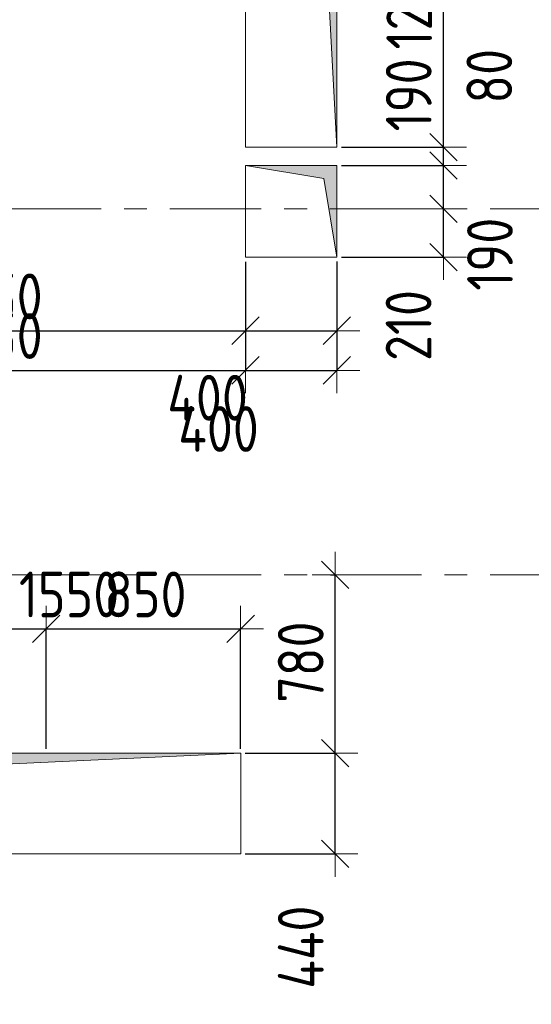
# Model space of a CAD drawing. Header units: metres. Extents: x -38 to 97, y -15 to 21.
# Tile 87 of 139: x 56.21 to 58.45, y 5.52 to 9.83. Entities that reach past the tile are written whole.
import ezdxf

# ---------------------------------------------------------------- set-up
doc = ezdxf.new("R2010")
doc.units = ezdxf.units.M
doc.header["$PDMODE"] = 65
doc.linetypes.add('______11', pattern=[0.5, 0.4, -0.05, 0, -0.05])
doc.linetypes.add('______5', pattern=[1.1, 0.8, -0.1, 0.1, -0.1])
for name, color, linetype, lineweight in [('XR$2$Осевая линия (1)', 7, '______5', 13), ('XR$3$Перекрытие (1)', 7, 'Continuous', 35), ('XR$4$Размерная линия (1)', 7, 'Continuous', 13), ('XR$5$Размерная линия (1)', 7, 'Continuous', 13)]:
    doc.layers.add(name, color=color, linetype=linetype, lineweight=lineweight)
doc.layers.add('XR$3$Макрос проема_ отверстия', color=7, linetype='Continuous', lineweight=13, true_color=0x2d2d2d)
doc.styles.add('ISOCPEUR', font='txt')
doc.dimstyles.new('DIMSTYLE_3', dxfattribs={"dimtxt": 0.2, "dimasz": 0.2, "dimexe": 0, "dimexo": 0, "dimgap": 0.1, "dimtad": 2, "dimdec": 0, "dimlfac": 1000, "dimrnd": 5, "dimzin": 12, "dimdsep": 46, "dimtxsty": 'ISOCPEUR', "dimblk1": 'ALL_ML_STRICH', "dimblk2": 'ALL_ML_STRICH', "dimsah": 1, "dimcen": 0, "dimclrd": 7, "dimclre": 256, "dimclrt": 7, "dimadec": 0, "dimazin": 0, "dimtfac": 1, "dimtdec": 0, "dimtix": 1, "dimtmove": 2, "dimatfit": 3, "dimfxl": 0, "dimtzin": 0, "dimlwd": 0, "dimlwe": -3, "dimarcsym": 0})
doc.dimstyles.new('DIMSTYLE_6', dxfattribs={"dimtxt": 0.2, "dimasz": 0.2, "dimexe": 0, "dimexo": 0, "dimgap": 0.1, "dimtad": 2, "dimdec": 0, "dimlfac": 1000, "dimrnd": 5, "dimzin": 12, "dimdsep": 46, "dimtxsty": 'ISOCPEUR', "dimblk1": 'ALL_ML_STRICH', "dimblk2": 'ALL_ML_STRICH', "dimsah": 1, "dimcen": 0, "dimclrd": 7, "dimclre": 256, "dimclrt": 7, "dimadec": 0, "dimazin": 0, "dimtfac": 1, "dimtdec": 0, "dimtix": 1, "dimtmove": 2, "dimatfit": 3, "dimfxl": 0, "dimtvp": 1.2, "dimtzin": 0, "dimlwd": 0, "dimlwe": -3, "dimarcsym": 0})
doc.dimstyles.new('DIMSTYLE_7', dxfattribs={"dimtxt": 0.2, "dimasz": 0.2, "dimexe": 0, "dimexo": 0, "dimgap": 0.1, "dimtad": 0, "dimdec": 0, "dimlfac": 1000, "dimrnd": 5, "dimzin": 12, "dimdsep": 46, "dimtxsty": 'ISOCPEUR', "dimblk1": 'ALL_ML_STRICH', "dimblk2": 'ALL_ML_STRICH', "dimsah": 1, "dimcen": 0, "dimclrd": 7, "dimclre": 256, "dimclrt": 7, "dimadec": 0, "dimazin": 0, "dimtfac": 1, "dimtdec": 0, "dimtix": 1, "dimtmove": 2, "dimatfit": 3, "dimfxl": 0, "dimtvp": 1.2, "dimtzin": 0, "dimlwd": 0, "dimlwe": -3, "dimarcsym": 0})

# ---------------------------------------------------------------- blocks, each defined once
blk = doc.blocks.new('Отображение проема', base_point=(-1.1579, -49.3094))
at = {"layer": 'XR$3$Макрос проема_ отверстия', "true_color": 0x000000, "transparency": 33554687}
blk.add_hatch(color=18, dxfattribs=at).paths.add_polyline_path([(-1.1579, -50.1094), (-1.0448, -49.4225), (-0.3579, -49.3094), (-1.1579, -49.3094)])
at = {"layer": 'XR$3$Макрос проема_ отверстия', "transparency": 33554687}
for p, q in [((-1.1579, -50.1094), (-1.1579, -49.3094)), ((-1.1579, -49.3094), (-0.3579, -49.3094)), ((-1.0448, -49.4225), (-0.3579, -49.3094)), ((-1.1579, -50.1094), (-1.0448, -49.4225))]:
    blk.add_line(p, q, dxfattribs=at)
blk = doc.blocks.new('ALL_ML_STRICH')
at = {"color": 0, "linetype": 'ByBlock', "lineweight": -2}
for p, q in [((0, -0.5), (0, 0.5)), ((-0.3, -0.3), (0.3, 0.3)), ((-1, 0), (0.5, 0))]:
    blk.add_line(p, q, dxfattribs=at)
blk = doc.blocks.new('*D55')
at = {"layer": 'DEFPOINTS', "color": 7, "linetype": 'Continuous', "lineweight": 13, "transparency": 33554687}
for p in [(57.1797, 6.6199), (57.1797, 6.1799), (57.5925, 6.1799)]:
    blk.add_point(p, dxfattribs=at)
at = {"layer": 'XR$4$Размерная линия (1)', "color": 9, "linetype": 'Continuous', "lineweight": -2, "true_color": 0xc7c7c7, "transparency": 33554687}
for p, q in [((57.1997, 6.6199), (57.5925, 6.6199)), ((57.1997, 6.1799), (57.5925, 6.1799))]:
    blk.add_line(p, q, dxfattribs=at)
at = {"layer": 'XR$4$Размерная линия (1)', "color": 7, "linetype": 'Continuous', "lineweight": -2, "transparency": 33554687}
blk.add_line((57.5925, 6.1799), (57.5925, 6.6199), dxfattribs=at)
at = {"layer": 'XR$4$Размерная линия (1)', "color": 7, "linetype": 'Continuous', "lineweight": 13, "transparency": 33554687, "xscale": 0.2, "yscale": 0.2, "zscale": 0.2}
for p, rotation in [((57.5925, 6.6199), 90), ((57.5925, 6.1799), 270)]:
    blk.add_blockref('ALL_ML_STRICH', p, dxfattribs=dict(at, rotation=rotation))
at = {"layer": 'XR$4$Размерная линия (1)', "color": 7, "linetype": 'Continuous', "lineweight": 13, "transparency": 33554687, "insert": (57.4426, 5.7723), "char_height": 0.2, "width": 0.5, "attachment_point": 5, "rotation": 90, "style": 'ISOCPEUR'}
blk.add_mtext('\\W0.83;\\A1;{440}', dxfattribs=at)
blk = doc.blocks.new('*D56')
at = {"layer": 'DEFPOINTS', "color": 7, "linetype": 'Continuous', "lineweight": 13, "transparency": 33554687}
for p in [(57.553, 7.4), (57.1797, 6.6199), (57.5925, 6.6199)]:
    blk.add_point(p, dxfattribs=at)
at = {"layer": 'XR$4$Размерная линия (1)', "color": 9, "linetype": 'Continuous', "lineweight": -2, "true_color": 0xc7c7c7, "transparency": 33554687}
for p, q in [((57.573, 7.4), (57.5925, 7.4)), ((57.1997, 6.6199), (57.5925, 6.6199))]:
    blk.add_line(p, q, dxfattribs=at)
at = {"layer": 'XR$4$Размерная линия (1)', "color": 7, "linetype": 'Continuous', "lineweight": -2, "transparency": 33554687}
blk.add_line((57.5925, 6.6199), (57.5925, 7.4), dxfattribs=at)
at = {"layer": 'XR$4$Размерная линия (1)', "color": 7, "linetype": 'Continuous', "lineweight": 13, "transparency": 33554687, "xscale": 0.2, "yscale": 0.2, "zscale": 0.2}
for p, rotation in [((57.5925, 7.4), 90), ((57.5925, 6.6199), 270)]:
    blk.add_blockref('ALL_ML_STRICH', p, dxfattribs=dict(at, rotation=rotation))
at = {"layer": 'XR$4$Размерная линия (1)', "color": 7, "linetype": 'Continuous', "lineweight": 13, "transparency": 33554687, "insert": (57.4425, 7.0183), "char_height": 0.2, "width": 0.5, "attachment_point": 5, "rotation": 90, "style": 'ISOCPEUR'}
blk.add_mtext('\\W0.83;\\A1;{780}', dxfattribs=at)
blk = doc.blocks.new('*D179')
at = {"layer": 'DEFPOINTS', "color": 7, "linetype": 'Continuous', "lineweight": 13, "transparency": 33554687}
for p in [(55.45, 7.1641), (56.3297, 6.6199), (55.45, 6.58)]:
    blk.add_point(p, dxfattribs=at)
at = {"layer": 'XR$4$Размерная линия (1)', "color": 9, "linetype": 'Continuous', "lineweight": -2, "true_color": 0xc7c7c7, "transparency": 33554687}
for p, q in [((55.45, 6.6), (55.45, 7.1641)), ((56.3297, 6.6399), (56.3297, 7.1641))]:
    blk.add_line(p, q, dxfattribs=at)
at = {"layer": 'XR$4$Размерная линия (1)', "color": 7, "linetype": 'Continuous', "lineweight": -2, "transparency": 33554687}
blk.add_line((55.45, 7.1641), (56.3297, 7.1641), dxfattribs=at)
at = {"layer": 'XR$4$Размерная линия (1)', "color": 7, "linetype": 'Continuous', "lineweight": 13, "transparency": 33554687, "xscale": 0.2, "yscale": 0.2, "zscale": 0.2, "rotation": 180}
blk.add_blockref('ALL_ML_STRICH', (55.45, 7.1641), dxfattribs=at)
at = {"layer": 'XR$4$Размерная линия (1)', "color": 7, "linetype": 'Continuous', "lineweight": 13, "transparency": 33554687, "xscale": 0.2, "yscale": 0.2, "zscale": 0.2}
blk.add_blockref('ALL_ML_STRICH', (56.3297, 7.1641), dxfattribs=at)
at = {"layer": 'XR$4$Размерная линия (1)', "color": 7, "linetype": 'Continuous', "lineweight": 13, "transparency": 33554687, "insert": (55.8982, 7.3141), "char_height": 0.2, "width": 0.5, "attachment_point": 5, "style": 'ISOCPEUR'}
blk.add_mtext('\\W0.83;\\A1;{880}', dxfattribs=at)
blk = doc.blocks.new('*D180')
at = {"layer": 'DEFPOINTS', "color": 7, "linetype": 'Continuous', "lineweight": 13, "transparency": 33554687}
for p in [(56.3297, 7.1641), (56.3297, 6.6199), (57.1797, 6.6199)]:
    blk.add_point(p, dxfattribs=at)
at = {"layer": 'XR$4$Размерная линия (1)', "color": 9, "linetype": 'Continuous', "lineweight": -2, "true_color": 0xc7c7c7, "transparency": 33554687}
for p, q in [((56.3297, 6.6399), (56.3297, 7.1641)), ((57.1797, 6.6399), (57.1797, 7.1641))]:
    blk.add_line(p, q, dxfattribs=at)
at = {"layer": 'XR$4$Размерная линия (1)', "color": 7, "linetype": 'Continuous', "lineweight": -2, "transparency": 33554687}
blk.add_line((56.3297, 7.1641), (57.1797, 7.1641), dxfattribs=at)
at = {"layer": 'XR$4$Размерная линия (1)', "color": 7, "linetype": 'Continuous', "lineweight": 13, "transparency": 33554687, "xscale": 0.2, "yscale": 0.2, "zscale": 0.2, "rotation": 180}
blk.add_blockref('ALL_ML_STRICH', (56.3297, 7.1641), dxfattribs=at)
at = {"layer": 'XR$4$Размерная линия (1)', "color": 7, "linetype": 'Continuous', "lineweight": 13, "transparency": 33554687, "xscale": 0.2, "yscale": 0.2, "zscale": 0.2}
blk.add_blockref('ALL_ML_STRICH', (57.1797, 7.1641), dxfattribs=at)
at = {"layer": 'XR$4$Размерная линия (1)', "color": 7, "linetype": 'Continuous', "lineweight": 13, "transparency": 33554687, "insert": (56.763, 7.3141), "char_height": 0.2, "width": 0.5, "attachment_point": 5, "style": 'ISOCPEUR'}
blk.add_mtext('\\W0.83;\\A1;{850}', dxfattribs=at)
blk = doc.blocks.new('*D295')
at = {"layer": 'DEFPOINTS', "color": 7, "linetype": 'Continuous', "lineweight": 13, "transparency": 33554687}
for p in [(58.0734, 9), (57.6005, 8.7891), (58.0666, 8.7891)]:
    blk.add_point(p, dxfattribs=at)
at = {"layer": 'XR$4$Размерная линия (1)', "color": 9, "linetype": 'Continuous', "lineweight": -2, "true_color": 0xc7c7c7, "transparency": 33554687}
for p, q in [((58.0666, 9), (58.0666, 9)), ((57.6205, 8.7891), (58.0666, 8.7891))]:
    blk.add_line(p, q, dxfattribs=at)
at = {"layer": 'XR$4$Размерная линия (1)', "color": 7, "linetype": 'Continuous', "lineweight": -2, "transparency": 33554687}
blk.add_line((58.0666, 8.7891), (58.0666, 9), dxfattribs=at)
at = {"layer": 'XR$4$Размерная линия (1)', "color": 7, "linetype": 'Continuous', "lineweight": 13, "transparency": 33554687, "xscale": 0.2, "yscale": 0.2, "zscale": 0.2}
for p, rotation in [((58.0666, 9), 90), ((58.0666, 8.7891), 270)]:
    blk.add_blockref('ALL_ML_STRICH', p, dxfattribs=dict(at, rotation=rotation))
at = {"layer": 'XR$4$Размерная линия (1)', "color": 7, "linetype": 'Continuous', "lineweight": 13, "transparency": 33554687, "insert": (57.9136, 8.49), "char_height": 0.2, "width": 0.5, "attachment_point": 5, "rotation": 90, "style": 'ISOCPEUR'}
blk.add_mtext('\\W0.83;\\A1;{210}', dxfattribs=at)
blk = doc.blocks.new('*D296')
at = {"layer": 'DEFPOINTS', "color": 7, "linetype": 'Continuous', "lineweight": 13, "transparency": 33554687}
for p in [(57.6005, 9.1891), (58.0666, 9), (58.0734, 9)]:
    blk.add_point(p, dxfattribs=at)
at = {"layer": 'XR$4$Размерная линия (1)', "color": 9, "linetype": 'Continuous', "lineweight": -2, "true_color": 0xc7c7c7, "transparency": 33554687}
for p, q in [((57.6205, 9.1891), (58.0666, 9.1891)), ((58.0666, 9), (58.0666, 9))]:
    blk.add_line(p, q, dxfattribs=at)
at = {"layer": 'XR$4$Размерная линия (1)', "color": 7, "linetype": 'Continuous', "lineweight": -2, "transparency": 33554687}
blk.add_line((58.0666, 9), (58.0666, 9.1891), dxfattribs=at)
at = {"layer": 'XR$4$Размерная линия (1)', "color": 7, "linetype": 'Continuous', "lineweight": 13, "transparency": 33554687, "xscale": 0.2, "yscale": 0.2, "zscale": 0.2}
for p, rotation in [((58.0666, 9.1891), 90), ((58.0666, 9), 270)]:
    blk.add_blockref('ALL_ML_STRICH', p, dxfattribs=dict(at, rotation=rotation))
at = {"layer": 'XR$4$Размерная линия (1)', "color": 7, "linetype": 'Continuous', "lineweight": 13, "transparency": 33554687, "insert": (57.9144, 9.4982), "char_height": 0.2, "width": 0.5, "attachment_point": 5, "rotation": 90, "style": 'ISOCPEUR'}
blk.add_mtext('\\W0.83;\\A1;{190}', dxfattribs=at)
blk = doc.blocks.new('*D297')
at = {"layer": 'DEFPOINTS', "color": 7, "linetype": 'Continuous', "lineweight": 13, "transparency": 33554687}
for p in [(57.2005, 8.789), (54.95, 8.4672), (54.95, 8.3813)]:
    blk.add_point(p, dxfattribs=at)
at = {"layer": 'XR$4$Размерная линия (1)', "color": 9, "linetype": 'Continuous', "lineweight": -2, "true_color": 0xc7c7c7, "transparency": 33554687}
for p, q in [((57.2005, 8.769), (57.2005, 8.4672)), ((54.95, 8.3613), (54.95, 8.4672))]:
    blk.add_line(p, q, dxfattribs=at)
at = {"layer": 'XR$4$Размерная линия (1)', "color": 7, "linetype": 'Continuous', "lineweight": -2, "transparency": 33554687}
blk.add_line((54.95, 8.4672), (57.2005, 8.4672), dxfattribs=at)
at = {"layer": 'XR$4$Размерная линия (1)', "color": 7, "linetype": 'Continuous', "lineweight": 13, "transparency": 33554687, "xscale": 0.2, "yscale": 0.2, "zscale": 0.2, "rotation": 180}
blk.add_blockref('ALL_ML_STRICH', (54.95, 8.4672), dxfattribs=at)
at = {"layer": 'XR$4$Размерная линия (1)', "color": 7, "linetype": 'Continuous', "lineweight": 13, "transparency": 33554687, "xscale": 0.2, "yscale": 0.2, "zscale": 0.2}
blk.add_blockref('ALL_ML_STRICH', (57.2005, 8.4672), dxfattribs=at)
at = {"layer": 'XR$4$Размерная линия (1)', "color": 7, "linetype": 'Continuous', "lineweight": 13, "transparency": 33554687, "insert": (56.0836, 8.6172), "char_height": 0.2, "width": 0.666667, "attachment_point": 5, "style": 'ISOCPEUR'}
blk.add_mtext('\\W0.83;\\A1;{2250}', dxfattribs=at)
blk = doc.blocks.new('*D298')
at = {"layer": 'DEFPOINTS', "color": 7, "linetype": 'Continuous', "lineweight": 13, "transparency": 33554687}
for p in [(57.2005, 8.789), (57.6005, 8.7891), (57.2005, 8.4672)]:
    blk.add_point(p, dxfattribs=at)
at = {"layer": 'XR$4$Размерная линия (1)', "color": 9, "linetype": 'Continuous', "lineweight": -2, "true_color": 0xc7c7c7, "transparency": 33554687}
for p, q in [((57.2005, 8.769), (57.2005, 8.4672)), ((57.6005, 8.7691), (57.6005, 8.4672))]:
    blk.add_line(p, q, dxfattribs=at)
at = {"layer": 'XR$4$Размерная линия (1)', "color": 7, "linetype": 'Continuous', "lineweight": -2, "transparency": 33554687}
blk.add_line((57.2005, 8.4672), (57.6005, 8.4672), dxfattribs=at)
at = {"layer": 'XR$4$Размерная линия (1)', "color": 7, "linetype": 'Continuous', "lineweight": 13, "transparency": 33554687, "xscale": 0.2, "yscale": 0.2, "zscale": 0.2, "rotation": 180}
blk.add_blockref('ALL_ML_STRICH', (57.2005, 8.4672), dxfattribs=at)
at = {"layer": 'XR$4$Размерная линия (1)', "color": 7, "linetype": 'Continuous', "lineweight": 13, "transparency": 33554687, "xscale": 0.2, "yscale": 0.2, "zscale": 0.2}
blk.add_blockref('ALL_ML_STRICH', (57.6005, 8.4672), dxfattribs=at)
at = {"layer": 'XR$4$Размерная линия (1)', "color": 7, "linetype": 'Continuous', "lineweight": 13, "transparency": 33554687, "insert": (57.0352, 8.174), "char_height": 0.2, "width": 0.5, "attachment_point": 5, "style": 'ISOCPEUR'}
blk.add_mtext('\\W0.83;\\A1;{400}', dxfattribs=at)
blk = doc.blocks.new('*D387')
at = {"layer": 'DEFPOINTS', "color": 7, "linetype": 'Continuous', "lineweight": 13, "transparency": 33554687}
for p in [(57.2005, 8.789), (54.95, 8.3813), (54.95, 8.2939)]:
    blk.add_point(p, dxfattribs=at)
at = {"layer": 'XR$5$Размерная линия (1)', "color": 9, "linetype": 'Continuous', "lineweight": -2, "true_color": 0xc7c7c7, "transparency": 33554687}
for p, q in [((57.2005, 8.769), (57.2005, 8.2939)), ((54.95, 8.3613), (54.95, 8.2939))]:
    blk.add_line(p, q, dxfattribs=at)
at = {"layer": 'XR$5$Размерная линия (1)', "color": 7, "linetype": 'Continuous', "lineweight": -2, "transparency": 33554687}
blk.add_line((54.95, 8.2939), (57.2005, 8.2939), dxfattribs=at)
at = {"layer": 'XR$5$Размерная линия (1)', "color": 7, "linetype": 'Continuous', "lineweight": 13, "transparency": 33554687, "xscale": 0.2, "yscale": 0.2, "zscale": 0.2, "rotation": 180}
blk.add_blockref('ALL_ML_STRICH', (54.95, 8.2939), dxfattribs=at)
at = {"layer": 'XR$5$Размерная линия (1)', "color": 7, "linetype": 'Continuous', "lineweight": 13, "transparency": 33554687, "xscale": 0.2, "yscale": 0.2, "zscale": 0.2}
blk.add_blockref('ALL_ML_STRICH', (57.2005, 8.2939), dxfattribs=at)
at = {"layer": 'XR$5$Размерная линия (1)', "color": 7, "linetype": 'Continuous', "lineweight": 13, "transparency": 33554687, "insert": (56.0836, 8.4439), "char_height": 0.2, "width": 0.666667, "attachment_point": 5, "style": 'ISOCPEUR'}
blk.add_mtext('\\W0.83;\\A1;{2250}', dxfattribs=at)
blk = doc.blocks.new('*D388')
at = {"layer": 'DEFPOINTS', "color": 7, "linetype": 'Continuous', "lineweight": 13, "transparency": 33554687}
for p in [(57.2005, 8.789), (57.6005, 8.7891), (57.2005, 8.2939)]:
    blk.add_point(p, dxfattribs=at)
at = {"layer": 'XR$5$Размерная линия (1)', "color": 9, "linetype": 'Continuous', "lineweight": -2, "true_color": 0xc7c7c7, "transparency": 33554687}
for p, q in [((57.2005, 8.769), (57.2005, 8.2939)), ((57.6005, 8.7691), (57.6005, 8.2939))]:
    blk.add_line(p, q, dxfattribs=at)
at = {"layer": 'XR$5$Размерная линия (1)', "color": 7, "linetype": 'Continuous', "lineweight": -2, "transparency": 33554687}
blk.add_line((57.2005, 8.2939), (57.6005, 8.2939), dxfattribs=at)
at = {"layer": 'XR$5$Размерная линия (1)', "color": 7, "linetype": 'Continuous', "lineweight": 13, "transparency": 33554687, "xscale": 0.2, "yscale": 0.2, "zscale": 0.2, "rotation": 180}
blk.add_blockref('ALL_ML_STRICH', (57.2005, 8.2939), dxfattribs=at)
at = {"layer": 'XR$5$Размерная линия (1)', "color": 7, "linetype": 'Continuous', "lineweight": 13, "transparency": 33554687, "xscale": 0.2, "yscale": 0.2, "zscale": 0.2}
blk.add_blockref('ALL_ML_STRICH', (57.6005, 8.2939), dxfattribs=at)
at = {"layer": 'XR$5$Размерная линия (1)', "color": 7, "linetype": 'Continuous', "lineweight": 13, "transparency": 33554687, "insert": (57.0831, 8.0375), "char_height": 0.2, "width": 0.5, "attachment_point": 5, "style": 'ISOCPEUR'}
blk.add_mtext('\\W0.83;\\A1;{400}', dxfattribs=at)
blk = doc.blocks.new('*D396')
at = {"layer": 'DEFPOINTS', "color": 7, "linetype": 'Continuous', "lineweight": 13, "transparency": 33554687}
for p in [(57.1797, 6.6199), (57.1797, 6.1799), (57.5925, 6.1799)]:
    blk.add_point(p, dxfattribs=at)
at = {"layer": 'XR$5$Размерная линия (1)', "color": 9, "linetype": 'Continuous', "lineweight": -2, "true_color": 0xc7c7c7, "transparency": 33554687}
for p, q in [((57.1997, 6.6199), (57.5925, 6.6199)), ((57.1997, 6.1799), (57.5925, 6.1799))]:
    blk.add_line(p, q, dxfattribs=at)
at = {"layer": 'XR$5$Размерная линия (1)', "color": 7, "linetype": 'Continuous', "lineweight": -2, "transparency": 33554687}
blk.add_line((57.5925, 6.1799), (57.5925, 6.6199), dxfattribs=at)
at = {"layer": 'XR$5$Размерная линия (1)', "color": 7, "linetype": 'Continuous', "lineweight": 13, "transparency": 33554687, "xscale": 0.2, "yscale": 0.2, "zscale": 0.2}
for p, rotation in [((57.5925, 6.6199), 90), ((57.5925, 6.1799), 270)]:
    blk.add_blockref('ALL_ML_STRICH', p, dxfattribs=dict(at, rotation=rotation))
at = {"layer": 'XR$5$Размерная линия (1)', "color": 7, "linetype": 'Continuous', "lineweight": 13, "transparency": 33554687, "insert": (57.4426, 5.7723), "char_height": 0.2, "width": 0.5, "attachment_point": 5, "rotation": 90, "style": 'ISOCPEUR'}
blk.add_mtext('\\W0.83;\\A1;{440}', dxfattribs=at)
blk = doc.blocks.new('*D397')
at = {"layer": 'DEFPOINTS', "color": 7, "linetype": 'Continuous', "lineweight": 13, "transparency": 33554687}
for p in [(57.553, 7.4), (57.1797, 6.6199), (57.5925, 6.6199)]:
    blk.add_point(p, dxfattribs=at)
at = {"layer": 'XR$5$Размерная линия (1)', "color": 9, "linetype": 'Continuous', "lineweight": -2, "true_color": 0xc7c7c7, "transparency": 33554687}
for p, q in [((57.573, 7.4), (57.5925, 7.4)), ((57.1997, 6.6199), (57.5925, 6.6199))]:
    blk.add_line(p, q, dxfattribs=at)
at = {"layer": 'XR$5$Размерная линия (1)', "color": 7, "linetype": 'Continuous', "lineweight": -2, "transparency": 33554687}
blk.add_line((57.5925, 6.6199), (57.5925, 7.4), dxfattribs=at)
at = {"layer": 'XR$5$Размерная линия (1)', "color": 7, "linetype": 'Continuous', "lineweight": 13, "transparency": 33554687, "xscale": 0.2, "yscale": 0.2, "zscale": 0.2}
for p, rotation in [((57.5925, 7.4), 90), ((57.5925, 6.6199), 270)]:
    blk.add_blockref('ALL_ML_STRICH', p, dxfattribs=dict(at, rotation=rotation))
at = {"layer": 'XR$5$Размерная линия (1)', "color": 7, "linetype": 'Continuous', "lineweight": 13, "transparency": 33554687, "insert": (57.4425, 7.0183), "char_height": 0.2, "width": 0.5, "attachment_point": 5, "rotation": 90, "style": 'ISOCPEUR'}
blk.add_mtext('\\W0.83;\\A1;{780}', dxfattribs=at)
blk = doc.blocks.new('*D562')
at = {"layer": 'DEFPOINTS', "color": 7, "linetype": 'Continuous', "lineweight": 13, "transparency": 33554687}
for p in [(55.63, 7.1641), (55.63, 6.6199), (57.1797, 6.6199)]:
    blk.add_point(p, dxfattribs=at)
at = {"layer": 'XR$5$Размерная линия (1)', "color": 9, "linetype": 'Continuous', "lineweight": -2, "true_color": 0xc7c7c7, "transparency": 33554687}
for p, q in [((55.63, 6.6399), (55.63, 7.1641)), ((57.1797, 6.6399), (57.1797, 7.1641))]:
    blk.add_line(p, q, dxfattribs=at)
at = {"layer": 'XR$5$Размерная линия (1)', "color": 7, "linetype": 'Continuous', "lineweight": -2, "transparency": 33554687}
blk.add_line((55.63, 7.1641), (57.1797, 7.1641), dxfattribs=at)
at = {"layer": 'XR$5$Размерная линия (1)', "color": 7, "linetype": 'Continuous', "lineweight": 13, "transparency": 33554687, "xscale": 0.2, "yscale": 0.2, "zscale": 0.2, "rotation": 180}
blk.add_blockref('ALL_ML_STRICH', (55.63, 7.1641), dxfattribs=at)
at = {"layer": 'XR$5$Размерная линия (1)', "color": 7, "linetype": 'Continuous', "lineweight": 13, "transparency": 33554687, "xscale": 0.2, "yscale": 0.2, "zscale": 0.2}
blk.add_blockref('ALL_ML_STRICH', (57.1797, 7.1641), dxfattribs=at)
at = {"layer": 'XR$5$Размерная линия (1)', "color": 7, "linetype": 'Continuous', "lineweight": 13, "transparency": 33554687, "insert": (56.4298, 7.3141), "char_height": 0.2, "width": 0.666667, "attachment_point": 5, "style": 'ISOCPEUR'}
blk.add_mtext('\\W0.83;\\A1;{1550}', dxfattribs=at)
blk = doc.blocks.new('*D671')
at = {"layer": 'DEFPOINTS', "color": 7, "linetype": 'Continuous', "lineweight": 13, "transparency": 33554687}
for p in [(58.0734, 9), (57.6005, 8.7891), (58.0666, 8.7891)]:
    blk.add_point(p, dxfattribs=at)
at = {"layer": 'XR$5$Размерная линия (1)', "color": 9, "linetype": 'Continuous', "lineweight": -2, "true_color": 0xc7c7c7, "transparency": 33554687}
for p, q in [((58.0666, 9), (58.0666, 9)), ((57.6205, 8.7891), (58.0666, 8.7891))]:
    blk.add_line(p, q, dxfattribs=at)
at = {"layer": 'XR$5$Размерная линия (1)', "color": 7, "linetype": 'Continuous', "lineweight": -2, "transparency": 33554687}
blk.add_line((58.0666, 8.7891), (58.0666, 9), dxfattribs=at)
at = {"layer": 'XR$5$Размерная линия (1)', "color": 7, "linetype": 'Continuous', "lineweight": 13, "transparency": 33554687, "xscale": 0.2, "yscale": 0.2, "zscale": 0.2}
for p, rotation in [((58.0666, 9), 90), ((58.0666, 8.7891), 270)]:
    blk.add_blockref('ALL_ML_STRICH', p, dxfattribs=dict(at, rotation=rotation))
at = {"layer": 'XR$5$Размерная линия (1)', "color": 7, "linetype": 'Continuous', "lineweight": 13, "transparency": 33554687, "insert": (57.9136, 8.49), "char_height": 0.2, "width": 0.5, "attachment_point": 5, "rotation": 90, "style": 'ISOCPEUR'}
blk.add_mtext('\\W0.83;\\A1;{210}', dxfattribs=at)
blk = doc.blocks.new('*D672')
at = {"layer": 'DEFPOINTS', "color": 7, "linetype": 'Continuous', "lineweight": 13, "transparency": 33554687}
for p in [(57.6005, 9.1891), (58.0666, 9), (58.0734, 9)]:
    blk.add_point(p, dxfattribs=at)
at = {"layer": 'XR$5$Размерная линия (1)', "color": 9, "linetype": 'Continuous', "lineweight": -2, "true_color": 0xc7c7c7, "transparency": 33554687}
for p, q in [((57.6205, 9.1891), (58.0666, 9.1891)), ((58.0666, 9), (58.0666, 9))]:
    blk.add_line(p, q, dxfattribs=at)
at = {"layer": 'XR$5$Размерная линия (1)', "color": 7, "linetype": 'Continuous', "lineweight": -2, "transparency": 33554687}
blk.add_line((58.0666, 9), (58.0666, 9.1891), dxfattribs=at)
at = {"layer": 'XR$5$Размерная линия (1)', "color": 7, "linetype": 'Continuous', "lineweight": 13, "transparency": 33554687, "xscale": 0.2, "yscale": 0.2, "zscale": 0.2}
for p, rotation in [((58.0666, 9.1891), 90), ((58.0666, 9), 270)]:
    blk.add_blockref('ALL_ML_STRICH', p, dxfattribs=dict(at, rotation=rotation))
at = {"layer": 'XR$5$Размерная линия (1)', "color": 7, "linetype": 'Continuous', "lineweight": 13, "transparency": 33554687, "insert": (58.2694, 8.8016), "char_height": 0.2, "width": 0.5, "attachment_point": 5, "rotation": 90, "style": 'ISOCPEUR'}
blk.add_mtext('\\W0.83;\\A1;{190}', dxfattribs=at)
blk = doc.blocks.new('*D673')
at = {"layer": 'DEFPOINTS', "color": 7, "linetype": 'Continuous', "lineweight": 13, "transparency": 33554687}
for p in [(57.6005, 9.27), (57.6005, 9.1891), (58.0666, 9.1891)]:
    blk.add_point(p, dxfattribs=at)
at = {"layer": 'XR$5$Размерная линия (1)', "color": 9, "linetype": 'Continuous', "lineweight": -2, "true_color": 0xc7c7c7, "transparency": 33554687}
for p, q in [((57.6205, 9.27), (58.0666, 9.27)), ((57.6205, 9.1891), (58.0666, 9.1891))]:
    blk.add_line(p, q, dxfattribs=at)
at = {"layer": 'XR$5$Размерная линия (1)', "color": 7, "linetype": 'Continuous', "lineweight": -2, "transparency": 33554687}
blk.add_line((58.0666, 9.1891), (58.0666, 9.27), dxfattribs=at)
at = {"layer": 'XR$5$Размерная линия (1)', "color": 7, "linetype": 'Continuous', "lineweight": 13, "transparency": 33554687, "xscale": 0.2, "yscale": 0.2, "zscale": 0.2}
for p, rotation in [((58.0666, 9.1891), 270), ((58.0666, 9.27), 90)]:
    blk.add_blockref('ALL_ML_STRICH', p, dxfattribs=dict(at, rotation=rotation))
at = {"layer": 'XR$5$Размерная линия (1)', "color": 7, "linetype": 'Continuous', "lineweight": 13, "transparency": 33554687, "insert": (58.2666, 9.5797), "char_height": 0.2, "width": 0.333333, "attachment_point": 5, "rotation": 90, "style": 'ISOCPEUR'}
blk.add_mtext('\\W0.83;\\A1;{80}', dxfattribs=at)
blk = doc.blocks.new('*D674')
at = {"layer": 'DEFPOINTS', "color": 7, "linetype": 'Continuous', "lineweight": 13, "transparency": 33554687}
for p in [(57.6005, 10.5), (57.6005, 9.27), (58.0666, 9.27)]:
    blk.add_point(p, dxfattribs=at)
at = {"layer": 'XR$5$Размерная линия (1)', "color": 9, "linetype": 'Continuous', "lineweight": -2, "true_color": 0xc7c7c7, "transparency": 33554687}
for p, q in [((57.6205, 10.5), (58.0666, 10.5)), ((57.6205, 9.27), (58.0666, 9.27))]:
    blk.add_line(p, q, dxfattribs=at)
at = {"layer": 'XR$5$Размерная линия (1)', "color": 7, "linetype": 'Continuous', "lineweight": -2, "transparency": 33554687}
blk.add_line((58.0666, 9.27), (58.0666, 10.5), dxfattribs=at)
at = {"layer": 'XR$5$Размерная линия (1)', "color": 7, "linetype": 'Continuous', "lineweight": 13, "transparency": 33554687, "xscale": 0.2, "yscale": 0.2, "zscale": 0.2}
for p, rotation in [((58.0666, 10.5), 90), ((58.0666, 9.27), 270)]:
    blk.add_blockref('ALL_ML_STRICH', p, dxfattribs=dict(at, rotation=rotation))
at = {"layer": 'XR$5$Размерная линия (1)', "color": 7, "linetype": 'Continuous', "lineweight": 13, "transparency": 33554687, "insert": (57.9166, 9.91), "char_height": 0.2, "width": 0.666667, "attachment_point": 5, "rotation": 90, "style": 'ISOCPEUR'}
blk.add_mtext('\\W0.83;\\A1;{1230}', dxfattribs=at)

msp = doc.modelspace()

# ---------------------------------------------------------------- linework, layer by layer
at = {"layer": 'XR$2$Осевая линия (1)', "color": 253, "linetype": '______11', "lineweight": 13, "true_color": 0xa0a0a0, "transparency": 33554687}
for p, q in [((-2.63, 9), (62.6, 9)), ((-2.63, 7.4), (62.6, 7.4))]:
    msp.add_line(p, q, dxfattribs=at)
at = {"layer": 'XR$3$Перекрытие (1)', "color": 7, "linetype": 'Continuous', "lineweight": 13, "transparency": 33554687}
for p, q in [((57.2005, 10.5), (57.2005, 9.27)), ((57.6005, 9.27), (57.6005, 10.5)), ((57.2005, 9.27), (57.6005, 9.27)), ((57.6005, 9.1891), (57.2005, 9.189)), ((57.2005, 9.189), (57.2005, 8.789)), ((57.6005, 8.7891), (57.6005, 9.1891)), ((57.2005, 8.789), (57.6005, 8.7891)), ((57.18, 6.6199), (55.63, 6.6199)), ((57.18, 6.1799), (57.18, 6.6199)), ((55.63, 6.1799), (57.18, 6.1799))]:
    msp.add_line(p, q, dxfattribs=at)

# ---------------------------------------------------------------- block references
at = {"layer": 'XR$3$Макрос проема_ отверстия', "transparency": 33554687}
for p, xscale, yscale in [((57.6005, 10.5), -0.5, 1.5375), ((55.63, 6.6199), 1.9375, 0.55)]:
    msp.add_blockref('Отображение проема', p, dxfattribs=dict(at, xscale=xscale, yscale=yscale))
at = {"layer": 'XR$3$Макрос проема_ отверстия', "transparency": 33554687, "xscale": 0.500103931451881, "yscale": 0.4999999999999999, "rotation": 270}
msp.add_blockref('Отображение проема', (57.6005, 9.1891), dxfattribs=at)

# ---------------------------------------------------------------- dimensions: what is measured, and where the dimension line sits
at = {"layer": 'XR$4$Размерная линия (1)', "color": 7, "linetype": 'Continuous', "lineweight": 13, "transparency": 33554687}
for base, p1, p2, dimstyle, picture, middle in [((58.0666, 9.1891), (58.0666, 9), (57.6205, 9.1891), 'DIMSTYLE_6', '*D296', (57.9144, 9.4982)), ((58.0666, 9), (57.6205, 8.7891), (58.0666, 9), 'DIMSTYLE_6', '*D295', (57.9136, 8.49)), ((57.5925, 7.4), (57.1997, 6.6199), (57.573, 7.4), 'DIMSTYLE_3', '*D56', (57.4425, 7.0183)), ((57.5925, 6.6199), (57.1997, 6.1799), (57.1997, 6.6199), 'DIMSTYLE_6', '*D55', (57.4426, 5.7723))]:
    dim = msp.add_linear_dim(base=base, p1=p1, p2=p2, angle=90, dimstyle=dimstyle, override={"dimpost": '<>', "dimclrd": 7, "dimclre": 9, "dimclrt": 7, "dimlwd": 0, "dimlwe": 65533}, dxfattribs=at)
    dim.commit()
    dim.dimension.update_dxf_attribs({"geometry": picture, "text_midpoint": middle, "dimtype": 160})
for base, p1, p2, dimstyle, picture, middle in [((57.20049, 8.46717), (54.95, 8.36129), (57.20049, 8.769), 'DIMSTYLE_3', '*D297', (56.08358, 8.61717)), ((57.6005, 8.4672), (57.2005, 8.769), (57.6005, 8.7691), 'DIMSTYLE_7', '*D298', (57.0352, 8.174)), ((56.3297, 7.1641), (55.45, 6.6), (56.3297, 6.6399), 'DIMSTYLE_3', '*D179', (55.8982, 7.3141)), ((57.1797, 7.1641), (56.3297, 6.6399), (57.1797, 6.6399), 'DIMSTYLE_3', '*D180', (56.763, 7.3141))]:
    dim = msp.add_linear_dim(base=base, p1=p1, p2=p2, dimstyle=dimstyle, override={"dimpost": '<>', "dimclrd": 7, "dimclre": 9, "dimclrt": 7, "dimlwd": 0, "dimlwe": 65533}, dxfattribs=at)
    dim.commit()
    dim.dimension.update_dxf_attribs({"geometry": picture, "text_midpoint": middle, "dimtype": 160})
at = {"layer": 'XR$5$Размерная линия (1)', "color": 7, "linetype": 'Continuous', "lineweight": 13, "transparency": 33554687}
for base, p1, p2, dimstyle, picture, middle in [((58.0666, 10.5), (57.6205, 9.27), (57.6205, 10.5), 'DIMSTYLE_3', '*D674', (57.9166, 9.91)), ((58.0666, 9.27), (57.6205, 9.1891), (57.6205, 9.27), 'DIMSTYLE_7', '*D673', (58.2666, 9.5797)), ((58.0666, 9.1891), (58.0666, 9), (57.6205, 9.1891), 'DIMSTYLE_7', '*D672', (58.2694, 8.8016)), ((58.0666, 9), (57.6205, 8.7891), (58.0666, 9), 'DIMSTYLE_6', '*D671', (57.9136, 8.49)), ((57.5925, 7.4), (57.1997, 6.6199), (57.573, 7.4), 'DIMSTYLE_3', '*D397', (57.4425, 7.0183)), ((57.5925, 6.6199), (57.1997, 6.1799), (57.1997, 6.6199), 'DIMSTYLE_6', '*D396', (57.4426, 5.7723))]:
    dim = msp.add_linear_dim(base=base, p1=p1, p2=p2, angle=90, dimstyle=dimstyle, override={"dimpost": '<>', "dimclrd": 7, "dimclre": 9, "dimclrt": 7, "dimlwd": 0, "dimlwe": 65533}, dxfattribs=at)
    dim.commit()
    dim.dimension.update_dxf_attribs({"geometry": picture, "text_midpoint": middle, "dimtype": 160})
for base, p1, p2, dimstyle, picture, middle in [((57.20049, 8.29391), (54.95, 8.36129), (57.20049, 8.769), 'DIMSTYLE_3', '*D387', (56.08358, 8.44391)), ((57.6005, 8.2939), (57.2005, 8.769), (57.6005, 8.7691), 'DIMSTYLE_7', '*D388', (57.0831, 8.0375)), ((57.1797, 7.1641), (55.63, 6.6399), (57.1797, 6.6399), 'DIMSTYLE_3', '*D562', (56.4298, 7.3141))]:
    dim = msp.add_linear_dim(base=base, p1=p1, p2=p2, dimstyle=dimstyle, override={"dimpost": '<>', "dimclrd": 7, "dimclre": 9, "dimclrt": 7, "dimlwd": 0, "dimlwe": 65533}, dxfattribs=at)
    dim.commit()
    dim.dimension.update_dxf_attribs({"geometry": picture, "text_midpoint": middle, "dimtype": 160})

doc.saveas('drawing.dxf')
